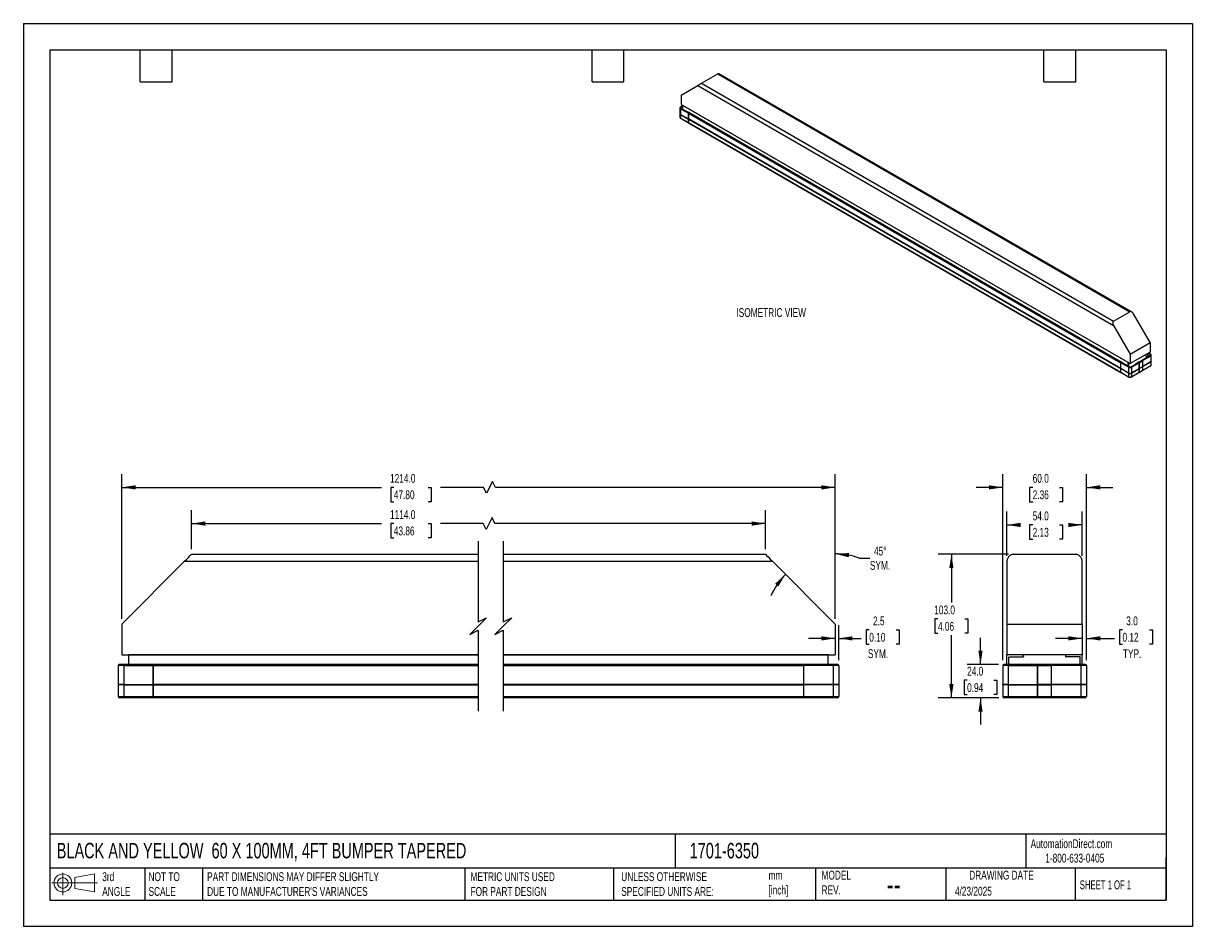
# Model space of a CAD drawing. Header units: millimetres. Extents: x 0 to 838, y 0 to 648.
import ezdxf

# ---------------------------------------------------------------- set-up
doc = ezdxf.new("R2010")
doc.units = ezdxf.units.MM
doc.header["$LTSCALE"] = 3
doc.layers.add('DIMENSIONS', color=140, linetype='Continuous', lineweight=25)
doc.layers.add('TEXT', color=140, linetype='Continuous', lineweight=25)
doc.styles.add('SLDTEXTSTYLE0', font='TXT', dxfattribs={"width": 0.7})
doc.styles.add('SLDTEXTSTYLE1', font='TXT', dxfattribs={"width": 0.65})
doc.dimstyles.new('SLDDIMSTYLE0', dxfattribs={"dimtxt": 6.474023, "dimasz": 9.906, "dimexe": 0, "dimexo": 0.0625, "dimgap": 1.618506, "dimtad": 0, "dimtih": 1, "dimtoh": 1, "dimdec": 4, "dimlfac": 3, "dimzin": 12, "dimdsep": 46, "dimtxsty": 'SLDTEXTSTYLE0', "dimsah": 1, "dimcen": 0.09, "dimadec": 0, "dimazin": 3, "dimtfac": 1, "dimtdec": 0, "dimtofl": 0, "dimtmove": 0, "dimatfit": 3, "dimfxl": 0, "dimfrac": 2, "dimtolj": 1, "dimtzin": 12, "dimarcsym": 0})
doc.dimstyles.new('SLDDIMSTYLE1', dxfattribs={"dimtxt": 6.474023, "dimasz": 9.906, "dimexe": 0, "dimexo": 0.0625, "dimgap": 1.618506, "dimtad": 0, "dimtih": 1, "dimtoh": 1, "dimdec": 1, "dimrnd": 1e-09, "dimzin": 4, "dimdsep": 46, "dimtxsty": 'SLDTEXTSTYLE0', "dimsah": 1, "dimcen": 0.09, "dimadec": 0, "dimazin": 1, "dimtfac": 1, "dimtdec": 1, "dimtofl": 0, "dimtmove": 0, "dimatfit": 3, "dimfxl": 0, "dimfrac": 2, "dimtolj": 1, "dimtzin": 12, "dimarcsym": 0})
doc.dimstyles.new('SLDDIMSTYLE2', dxfattribs={"dimtxt": 6.474023, "dimasz": 9.906, "dimexe": 0, "dimexo": 0.0625, "dimgap": 1.618506, "dimtad": 0, "dimtih": 1, "dimtoh": 1, "dimdec": 1, "dimrnd": 1e-09, "dimzin": 12, "dimdsep": 46, "dimtxsty": 'SLDTEXTSTYLE0', "dimsah": 1, "dimcen": 0.09, "dimadec": 0, "dimazin": 3, "dimtfac": 1, "dimtdec": 1, "dimtmove": 0, "dimatfit": 0, "dimfxl": 0, "dimfrac": 2, "dimtolj": 1, "dimtzin": 12, "dimarcsym": 0})
doc.dimstyles.new('SLDDIMSTYLE3', dxfattribs={"dimtxt": 6.474023, "dimasz": 9.906, "dimexe": 0, "dimexo": 0.0625, "dimgap": 1.618506, "dimtad": 0, "dimtih": 1, "dimtoh": 1, "dimdec": 1, "dimrnd": 1e-09, "dimzin": 4, "dimdsep": 46, "dimtxsty": 'SLDTEXTSTYLE0', "dimsah": 1, "dimcen": 0.09, "dimadec": 0, "dimazin": 1, "dimtfac": 1, "dimtdec": 1, "dimtmove": 0, "dimatfit": 0, "dimfxl": 0, "dimfrac": 2, "dimtolj": 1, "dimtzin": 12, "dimarcsym": 0})

# ---------------------------------------------------------------- blocks, each defined once
blk = doc.blocks.new('Block11')
at = {"color": 7, "linetype": 'Continuous', "lineweight": 18}
for p, q in [((0, 8.65), (32.62, 8.65)), ((7.77, 15.93), (7.77, 0)), ((16.44, 12.5), (30.53, 15.1)), ((16.44, 4.79), (16.44, 12.5)), ((30.53, 15.1), (30.53, 2.19)), ((16.44, 4.79), (30.53, 2.19))]:
    blk.add_line(p, q, dxfattribs=at)
for radius in [6.45, 3.86]:
    blk.add_circle((7.77, 8.65), radius, dxfattribs=at)
blk = doc.blocks.new('Block12')
at = {"color": 7, "linetype": 'Continuous'}
blk.add_blockref('Block11', (0, 0), dxfattribs=at)
blk = doc.blocks.new('_D')
at = {"layer": 'DIMENSIONS'}
for p, q in [((581.98, 220.79), (581.98, 276.87)), ((599.17, 264.31), (606.87, 264.31))]:
    blk.add_line(p, q, dxfattribs=at)
for start, end in [(70.0336, 90), (135, 156.34784)]:
    blk.add_arc((581.98, 216.98), 50.36, start, end, dxfattribs=at)
for points in [[(581.98, 267.34), (591.69, 264.86), (591.99, 267.9)], [(546.37, 252.59), (538.9, 245.91), (541.26, 243.97)]]:
    blk.add_solid(points, dxfattribs=at)
at = {"layer": 'DIMENSIONS', "char_height": 6.35, "attachment_point": 1, "style": 'SLDTEXTSTYLE0'}
for s, insert in [('45°', (609.8, 272.5)), ('SYM.', (606.87, 262.21))]:
    blk.add_mtext(s, dxfattribs=dict(at, insert=insert))
blk = doc.blocks.new('_D_1')
at = {"layer": 'DIMENSIONS'}
for p, q in [((120.54, 270.79), (120.54, 298.56)), ((531.98, 270.79), (531.98, 298.56)), ((120.54, 289.03), (256.79, 289.03)), ((265.57, 289.03), (263.39, 289.03)), ((263.39, 289.03), (263.39, 278.75)), ((290.19, 289.03), (292.36, 289.03)), ((292.36, 289.03), (292.36, 278.75)), ((329.62, 289.03), (298.96, 289.03)), ((331.73, 284.8), (329.62, 289.03)), ((335.97, 293.27), (331.73, 284.8)), ((338.08, 289.03), (335.97, 293.27)), ((531.98, 289.03), (338.08, 289.03)), ((263.39, 278.75), (265.57, 278.75)), ((292.36, 278.75), (290.19, 278.75))]:
    blk.add_line(p, q, dxfattribs=at)
for points in [[(120.54, 289.03), (130.45, 287.51), (130.45, 290.56)], [(531.98, 289.03), (522.07, 290.56), (522.07, 287.51)]]:
    blk.add_solid(points, dxfattribs=at)
at = {"layer": 'DIMENSIONS', "char_height": 6.35, "attachment_point": 1, "style": 'SLDTEXTSTYLE0'}
for s, insert in [('1114.0', (262.87, 298.67)), ('43.86', (265.57, 286.93))]:
    blk.add_mtext(s, dxfattribs=dict(at, insert=insert))
blk = doc.blocks.new('_D_2')
at = {"layer": 'DIMENSIONS'}
for p, q in [((70.54, 220.79), (70.54, 324.51)), ((336.22, 319.22), (331.99, 310.75)), ((338.34, 314.98), (336.22, 319.22)), ((581.98, 220.79), (581.98, 324.51)), ((70.54, 314.98), (256.79, 314.98)), ((265.57, 314.98), (263.39, 314.98)), ((263.39, 314.98), (263.39, 304.69)), ((290.19, 314.98), (292.36, 314.98)), ((292.36, 314.98), (292.36, 304.69)), ((329.87, 314.98), (298.96, 314.98)), ((331.99, 310.75), (329.87, 314.98)), ((581.98, 314.98), (338.34, 314.98)), ((263.39, 304.69), (265.57, 304.69)), ((292.36, 304.69), (290.19, 304.69))]:
    blk.add_line(p, q, dxfattribs=at)
for points in [[(70.54, 314.98), (80.45, 313.46), (80.45, 316.51)], [(581.98, 314.98), (572.07, 316.51), (572.07, 313.46)]]:
    blk.add_solid(points, dxfattribs=at)
at = {"layer": 'DIMENSIONS', "char_height": 6.35, "attachment_point": 1, "style": 'SLDTEXTSTYLE0'}
for s, insert in [('1214.0', (262.87, 324.62)), ('47.80', (265.57, 312.88))]:
    blk.add_mtext(s, dxfattribs=dict(at, insert=insert))
blk = doc.blocks.new('_D_3')
at = {"layer": 'DIMENSIONS'}
for p, q in [((584.48, 191.04), (584.48, 216.23)), ((606.41, 212.76), (604.23, 212.76)), ((604.23, 212.76), (604.23, 202.47)), ((625.64, 212.76), (627.82, 212.76)), ((627.82, 212.76), (627.82, 202.47)), ((581.98, 206.71), (562.93, 206.71)), ((584.48, 206.71), (600.61, 206.71)), ((604.23, 202.47), (606.41, 202.47)), ((627.82, 202.47), (625.64, 202.47))]:
    blk.add_line(p, q, dxfattribs=at)
for points in [[(581.98, 206.71), (572.07, 208.23), (572.07, 205.18)], [(584.48, 206.71), (594.38, 205.18), (594.38, 208.23)]]:
    blk.add_solid(points, dxfattribs=at)
at = {"layer": 'DIMENSIONS', "char_height": 6.35, "attachment_point": 1, "style": 'SLDTEXTSTYLE0'}
for s, insert in [('2.5', (609.1, 222.4)), ('0.10', (606.41, 210.66)), ('SYM.', (605.42, 198.92))]:
    blk.add_mtext(s, dxfattribs=dict(at, insert=insert))
blk = doc.blocks.new('_D_4')
at = {"layer": 'DIMENSIONS'}
for p, q in [((705.07, 265.79), (705.07, 297.58)), ((759.07, 265.79), (759.07, 297.58)), ((705.07, 288.06), (714.78, 288.06)), ((723.55, 288.06), (721.38, 288.06)), ((721.38, 288.06), (721.38, 277.77)), ((742.79, 288.06), (744.96, 288.06)), ((744.96, 288.06), (744.96, 277.77)), ((759.07, 288.06), (751.56, 288.06)), ((721.38, 277.77), (723.55, 277.77)), ((744.96, 277.77), (742.79, 277.77))]:
    blk.add_line(p, q, dxfattribs=at)
for points in [[(705.07, 288.06), (714.97, 286.53), (714.97, 289.58)], [(759.07, 288.06), (749.16, 289.58), (749.16, 286.53)]]:
    blk.add_solid(points, dxfattribs=at)
at = {"layer": 'DIMENSIONS', "char_height": 6.35, "attachment_point": 1, "style": 'SLDTEXTSTYLE0'}
for s, insert in [('54.0', (723.55, 297.69)), ('2.13', (723.55, 285.95))]:
    blk.add_mtext(s, dxfattribs=dict(at, insert=insert))
blk = doc.blocks.new('_D_5')
at = {"layer": 'DIMENSIONS'}
for p, q in [((702.07, 191.04), (702.07, 324.51)), ((762.07, 191.04), (762.07, 324.51)), ((702.07, 314.98), (683.02, 314.98)), ((723.55, 314.98), (721.38, 314.98)), ((721.38, 314.98), (721.38, 304.69)), ((742.79, 314.98), (744.96, 314.98)), ((744.96, 314.98), (744.96, 304.69)), ((762.07, 314.98), (781.12, 314.98)), ((721.38, 304.69), (723.55, 304.69)), ((744.96, 304.69), (742.79, 304.69))]:
    blk.add_line(p, q, dxfattribs=at)
for points in [[(702.07, 314.98), (692.16, 316.51), (692.16, 313.46)], [(762.07, 314.98), (771.97, 313.46), (771.97, 316.51)]]:
    blk.add_solid(points, dxfattribs=at)
at = {"layer": 'DIMENSIONS', "char_height": 6.35, "attachment_point": 1, "style": 'SLDTEXTSTYLE0'}
for s, insert in [('60.0', (723.55, 324.62)), ('2.36', (723.55, 312.88))]:
    blk.add_mtext(s, dxfattribs=dict(at, insert=insert))
blk = doc.blocks.new('_D_6')
at = {"layer": 'DIMENSIONS'}
for p, q in [((762.07, 191.04), (762.07, 216.24)), ((787.94, 212.77), (785.77, 212.77)), ((785.77, 212.77), (785.77, 202.48)), ((807.18, 212.77), (809.35, 212.77)), ((809.35, 212.77), (809.35, 202.48)), ((759.07, 206.71), (740.02, 206.71)), ((762.07, 206.71), (782.14, 206.71)), ((785.77, 202.48), (787.94, 202.48)), ((809.35, 202.48), (807.18, 202.48))]:
    blk.add_line(p, q, dxfattribs=at)
for points in [[(759.07, 206.71), (749.16, 208.24), (749.16, 205.19)], [(762.07, 206.71), (771.97, 205.19), (771.97, 208.24)]]:
    blk.add_solid(points, dxfattribs=at)
at = {"layer": 'DIMENSIONS', "char_height": 6.35, "attachment_point": 1, "style": 'SLDTEXTSTYLE0'}
for s, insert in [('3.0', (790.63, 222.41)), ('0.12', (787.94, 210.67)), ('TYP.', (788.25, 198.93))]:
    blk.add_mtext(s, dxfattribs=dict(at, insert=insert))
blk = doc.blocks.new('_D_7')
at = {"layer": 'DIMENSIONS'}
for p, q in [((686.15, 187.98), (686.15, 207.03)), ((699.01, 187.98), (676.62, 187.98)), ((676.53, 176.68), (674.36, 176.68)), ((674.36, 176.68), (674.36, 166.39)), ((695.77, 176.68), (697.94, 176.68)), ((697.94, 176.68), (697.94, 166.39)), ((674.36, 166.39), (676.53, 166.39)), ((699.26, 163.98), (676.62, 163.98)), ((686.15, 163.98), (686.15, 144.93)), ((697.94, 166.39), (695.77, 166.39))]:
    blk.add_line(p, q, dxfattribs=at)
for points in [[(686.15, 187.98), (687.67, 197.89), (684.63, 197.89)], [(686.15, 163.98), (684.63, 154.08), (687.67, 154.08)]]:
    blk.add_solid(points, dxfattribs=at)
at = {"layer": 'DIMENSIONS', "char_height": 6.35, "attachment_point": 1, "style": 'SLDTEXTSTYLE0'}
for s, insert in [('24.0', (676.53, 186.32)), ('0.94', (676.53, 174.58))]:
    blk.add_mtext(s, dxfattribs=dict(at, insert=insert))
blk = doc.blocks.new('_D_8')
at = {"layer": 'DIMENSIONS'}
for p, q in [((706.26, 266.98), (655.76, 266.98)), ((665.28, 266.98), (665.28, 232.37)), ((655.66, 220.63), (653.49, 220.63)), ((653.49, 220.63), (653.49, 210.34)), ((674.9, 220.63), (677.08, 220.63)), ((677.08, 220.63), (677.08, 210.34)), ((653.49, 210.34), (655.66, 210.34)), ((677.08, 210.34), (674.9, 210.34)), ((665.28, 163.98), (665.28, 208.89)), ((699.26, 163.98), (655.76, 163.98))]:
    blk.add_line(p, q, dxfattribs=at)
for points in [[(665.28, 266.98), (663.76, 257.08), (666.81, 257.08)], [(665.28, 163.98), (666.81, 173.89), (663.76, 173.89)]]:
    blk.add_solid(points, dxfattribs=at)
at = {"layer": 'DIMENSIONS', "char_height": 6.35, "attachment_point": 1, "style": 'SLDTEXTSTYLE0'}
for s, insert in [('103.0', (652.97, 230.26)), ('4.06', (655.66, 218.52))]:
    blk.add_mtext(s, dxfattribs=dict(at, insert=insert))

msp = doc.modelspace()

# ---------------------------------------------------------------- linework, layer by layer
at = {"color": 7, "linetype": 'Continuous'}
for p, q in [((0.007411, 647.708022), (0.007411, 0.008022)), ((0.007411, 647.708022), (838.207411, 647.708022)), ((838.207411, 647.708022), (838.207411, 0.008022)), ((838.207411, 0.008022), (0.007411, 0.008022))]:
    msp.add_line(p, q, dxfattribs=at)
for p, q in [((486.111803, 604.761062), (497.779065, 611.496429)), ((486.111803, 604.761062), (781.505661, 434.233818)), ((497.779065, 611.496429), (793.172923, 440.969185)), ((794.507759, 440.832592), (498.318003, 611.819298)), ((471.527726, 596.339366), (483.460153, 603.230048)), ((471.527726, 596.339366), (471.527726, 589.602904)), ((483.460153, 603.230048), (781.505661, 431.172039)), ((470.690638, 587.153294), (470.690638, 583.004246)), ((472.837777, 588.846627), (471.188238, 587.894369)), ((471.448176, 587.76563), (472.853551, 588.576935)), ((471.448176, 586.908401), (471.448176, 587.76563)), ((471.448176, 586.908401), (474.630157, 585.071483)), ((471.527726, 589.602904), (793.438088, 403.768008)), ((792.112263, 404.47215), (472.853551, 588.776281)), ((472.853551, 586.097096), (472.853551, 588.776281)), ((470.690638, 582.881765), (470.690638, 580.340282)), ((471.129978, 586.540988), (476.698444, 583.326381)), ((471.129978, 586.540988), (471.129978, 582.39194)), ((471.129978, 582.39194), (476.698444, 579.177333)), ((471.183011, 582.361315), (471.129978, 582.39194)), ((471.129978, 582.269459), (471.183011, 582.361315)), ((471.129978, 582.269459), (476.698444, 579.054852)), ((471.129978, 582.269459), (471.129978, 579.727976)), ((471.129978, 579.727976), (476.698444, 576.513369)), ((471.183011, 582.361315), (476.751477, 579.146708)), ((471.207659, 579.556284), (476.776124, 576.341677)), ((477.037932, 583.684765), (474.651446, 585.062453)), ((476.698444, 583.326381), (476.698444, 579.177333)), ((476.698444, 583.326381), (786.676379, 404.379928)), ((476.698444, 579.177333), (476.698444, 583.326381)), ((476.751477, 579.146708), (476.698444, 579.177333)), ((786.676379, 400.23088), (476.698444, 579.177333)), ((476.698444, 579.177333), (476.751477, 579.146708)), ((476.698444, 579.054852), (476.751477, 579.146708)), ((476.751477, 579.146708), (476.698444, 579.054852)), ((476.698444, 579.054852), (476.698444, 576.513369)), ((476.698444, 579.054852), (786.676379, 400.108399)), ((476.698444, 576.513369), (476.698444, 579.054852)), ((476.751477, 579.146708), (786.729412, 400.200255)), ((787.015867, 404.738312), (477.037932, 583.684765)), ((476.698444, 576.513369), (786.676379, 397.566916)), ((476.776124, 576.341677), (786.75406, 397.395224)), ((781.505661, 434.233818), (793.172923, 440.969185)), ((807.757, 418.770601), (795.824573, 439.438171)), ((781.505661, 431.172039), (793.438088, 410.504469)), ((793.438088, 410.504469), (807.757, 418.770601)), ((807.757, 412.03414), (793.438088, 403.768008)), ((806.033428, 408.49741), (806.033428, 411.039142)), ((806.431175, 408.681408), (806.431175, 411.268757)), ((807.83655, 410.349942), (806.431175, 411.161248)), ((808.096488, 410.478681), (806.579531, 411.354401)), ((807.757, 418.770601), (807.757, 412.03414)), ((792.244845, 401.165321), (786.676379, 404.379928)), ((786.676379, 400.23088), (786.676379, 404.379928)), ((786.676379, 400.23088), (786.676379, 404.379928)), ((789.402352, 403.360623), (787.015867, 404.738312)), ((792.563043, 401.532735), (789.381063, 403.369653)), ((792.112263, 401.792965), (792.112263, 404.47215)), ((792.51001, 401.56335), (792.51001, 404.24246)), ((793.438088, 410.504469), (793.438088, 403.768008)), ((794.047968, 401.532735), (797.229948, 403.369653)), ((794.366166, 401.165321), (799.934632, 404.379928)), ((799.595144, 404.738312), (797.208659, 403.360623)), ((802.246795, 406.269077), (799.595144, 404.738312)), ((799.934632, 404.379928), (802.586282, 405.910693)), ((799.934632, 404.379928), (799.934632, 400.23088)), ((799.934632, 400.23088), (799.934632, 404.379928)), ((804.63328, 407.646765), (802.246795, 406.269077)), ((808.101715, 404.945627), (802.533249, 401.73102)), ((808.154748, 409.1253), (802.586282, 405.910693)), ((802.586282, 401.761645), (802.586282, 405.910693)), ((802.586282, 401.761645), (802.586282, 405.910693)), ((808.154748, 404.976252), (802.586282, 401.761645)), ((808.154748, 404.853771), (802.586282, 401.639164)), ((805.966863, 408.413366), (803.72591, 409.707041)), ((803.831984, 409.768276), (806.033428, 408.49741)), ((807.83655, 409.492714), (804.654569, 407.655795)), ((807.83655, 409.492714), (807.83655, 410.349942)), ((808.101715, 404.945627), (808.154748, 404.976252)), ((808.154748, 404.853771), (808.101715, 404.945627)), ((808.154748, 409.1253), (808.154748, 404.976252)), ((808.154748, 404.853771), (808.154748, 402.312288)), ((808.594088, 405.588558), (808.594088, 409.737606)), ((808.594088, 402.924594), (808.594088, 405.466077)), ((792.244845, 397.016273), (786.676379, 400.23088)), ((786.729412, 400.200255), (786.676379, 400.23088)), ((786.729412, 400.200255), (786.676379, 400.23088)), ((786.676379, 400.108399), (786.729412, 400.200255)), ((786.676379, 400.108399), (786.729412, 400.200255)), ((792.244845, 396.893792), (786.676379, 400.108399)), ((786.676379, 397.566916), (786.676379, 400.108399)), ((786.676379, 397.566916), (786.676379, 400.108399)), ((786.676379, 397.566916), (792.244845, 394.352309)), ((792.297878, 396.985648), (786.729412, 400.200255)), ((786.75406, 397.395224), (792.322526, 394.180617)), ((792.244845, 401.165321), (792.244845, 397.016273)), ((792.297878, 396.985648), (792.244845, 397.016273)), ((792.244845, 396.893792), (792.297878, 396.985648)), ((792.244845, 396.893792), (792.244845, 394.352309)), ((794.288485, 394.180617), (799.856951, 397.395224)), ((794.313133, 396.985648), (799.881599, 400.200255)), ((794.313133, 396.985648), (794.366166, 397.016273)), ((794.366166, 396.893792), (794.313133, 396.985648)), ((794.366166, 401.165321), (794.366166, 397.016273)), ((794.366166, 397.016273), (799.934632, 400.23088)), ((794.366166, 396.893792), (799.934632, 400.108399)), ((794.366166, 394.352309), (799.934632, 397.566916)), ((794.366166, 396.893792), (794.366166, 394.352309)), ((799.856951, 397.395224), (802.508602, 398.925989)), ((799.881599, 400.200255), (802.533249, 401.73102)), ((799.881599, 400.200255), (799.934632, 400.23088)), ((799.934632, 400.23088), (799.881599, 400.200255)), ((799.934632, 400.108399), (799.881599, 400.200255)), ((799.881599, 400.200255), (799.934632, 400.108399)), ((802.586282, 401.761645), (799.934632, 400.23088)), ((799.934632, 400.108399), (802.586282, 401.639164)), ((799.934632, 400.108399), (799.934632, 397.566916)), ((799.934632, 397.566916), (799.934632, 400.108399)), ((799.934632, 397.566916), (802.586282, 399.097681)), ((802.508602, 398.925989), (808.077068, 402.140596)), ((802.533249, 401.73102), (802.586282, 401.761645)), ((802.533249, 401.73102), (802.586282, 401.761645)), ((802.586282, 401.639164), (802.533249, 401.73102)), ((802.586282, 401.639164), (802.533249, 401.73102)), ((802.586282, 399.097681), (808.154748, 402.312288)), ((802.586282, 399.097681), (802.586282, 401.639164)), ((802.586282, 399.097681), (802.586282, 401.639164)), ((70.542568, 216.983807), (115.542584, 261.983808)), ((115.542584, 261.983808), (326.06166, 261.983808)), ((120.54258, 266.983807), (326.06166, 266.983807)), ((344.061655, 266.983807), (531.978768, 266.983807)), ((344.061655, 261.983808), (536.978763, 261.983808)), ((536.978763, 261.983808), (581.97878, 216.983807)), ((705.068087, 261.983807), (705.068087, 216.983807)), ((710.068087, 266.983807), (754.068087, 266.983807)), ((759.068087, 216.983807), (759.068087, 261.983807)), ((70.542568, 216.983807), (70.542568, 194.983806)), ((581.97878, 216.983807), (581.97878, 194.983806)), ((705.068087, 216.983807), (759.068087, 216.983807)), ((705.068087, 216.983807), (705.068087, 194.983807)), ((759.068087, 216.983807), (759.068087, 194.983807)), ((70.542568, 194.983806), (326.06166, 194.983806)), ((75.542563, 194.783807), (75.542563, 194.983806)), ((75.542563, 187.983807), (75.542563, 194.783807)), ((326.06166, 194.783807), (75.542563, 194.783807)), ((344.061655, 194.983806), (581.97878, 194.983806)), ((576.978785, 194.783807), (344.061655, 194.783807)), ((576.978785, 194.983806), (576.978785, 194.783807)), ((576.978785, 187.983807), (576.978785, 194.783807)), ((759.068087, 194.983807), (705.068087, 194.983807)), ((705.068087, 187.983807), (705.068087, 194.783807)), ((706.568087, 187.983807), (706.568087, 193.283807)), ((706.768087, 193.483807), (716.868087, 193.483807)), ((717.068087, 193.983807), (717.068087, 193.683807)), ((747.068087, 193.983807), (747.068087, 193.683807)), ((757.368087, 193.483807), (747.268087, 193.483807)), ((757.568087, 187.983807), (757.568087, 193.283807)), ((759.068087, 187.983807), (759.068087, 194.783807)), ((72.042578, 187.233807), (68.04257, 187.233807)), ((68.04257, 187.233807), (68.04257, 173.683807)), ((72.042578, 187.983807), (68.792575, 187.983807)), ((93.042546, 187.983807), (72.042578, 187.983807)), ((72.042578, 187.233807), (72.042578, 187.983807)), ((72.042578, 187.233807), (72.042578, 173.683807)), ((72.042578, 187.233807), (93.042546, 187.233807)), ((326.06166, 187.983807), (93.042546, 187.983807)), ((93.042546, 187.983807), (93.042546, 187.233807)), ((93.042546, 187.233807), (93.042546, 187.983807)), ((93.042546, 187.233807), (93.042546, 173.683807)), ((93.042546, 187.233807), (326.06166, 187.233807)), ((93.042546, 173.683807), (93.042546, 187.233807)), ((559.478801, 187.983807), (344.061655, 187.983807)), ((344.061655, 187.233807), (559.478801, 187.233807)), ((580.47877, 187.983807), (559.478801, 187.983807)), ((559.478801, 187.233807), (559.478801, 187.983807)), ((559.478801, 187.983807), (559.478801, 187.233807)), ((559.478801, 173.683807), (559.478801, 187.233807)), ((580.47877, 187.233807), (559.478801, 187.233807)), ((559.478801, 173.683807), (559.478801, 187.233807)), ((583.728772, 187.983807), (580.47877, 187.983807)), ((580.47877, 187.233807), (580.47877, 187.983807)), ((580.47877, 187.233807), (580.47877, 173.683807)), ((584.478778, 187.233807), (580.47877, 187.233807)), ((584.478778, 187.233807), (584.478778, 173.683807)), ((706.068087, 187.233807), (702.068087, 187.233807)), ((702.068087, 187.233807), (702.068087, 173.683807)), ((706.068087, 187.983807), (702.818087, 187.983807)), ((727.068087, 187.983807), (706.068087, 187.983807)), ((706.068087, 187.233807), (706.068087, 187.983807)), ((706.068087, 187.233807), (727.068087, 187.233807)), ((706.068087, 187.233807), (706.068087, 173.683807)), ((737.068087, 187.983807), (727.068087, 187.983807)), ((727.068087, 187.983807), (727.068087, 187.233807)), ((727.068087, 187.233807), (727.068087, 187.983807)), ((727.068087, 187.233807), (727.068087, 173.683807)), ((727.068087, 187.233807), (737.068087, 187.233807)), ((727.068087, 173.683807), (727.068087, 187.233807)), ((758.068087, 187.983807), (737.068087, 187.983807)), ((737.068087, 187.233807), (737.068087, 187.983807)), ((737.068087, 187.983807), (737.068087, 187.233807)), ((758.068087, 187.233807), (737.068087, 187.233807)), ((737.068087, 173.683807), (737.068087, 187.233807)), ((737.068087, 173.683807), (737.068087, 187.233807)), ((761.318087, 187.983807), (758.068087, 187.983807)), ((758.068087, 187.233807), (758.068087, 187.983807)), ((758.068087, 187.233807), (758.068087, 173.683807)), ((762.068087, 187.233807), (758.068087, 187.233807)), ((762.068087, 187.233807), (762.068087, 173.683807)), ((68.242544, 173.483807), (68.04257, 173.683807)), ((72.042578, 173.683807), (68.04257, 173.683807)), ((68.04257, 173.283808), (68.242544, 173.483807)), ((72.042578, 173.283808), (68.04257, 173.283808)), ((68.04257, 173.283808), (68.04257, 164.983805)), ((72.042578, 173.483807), (68.242544, 173.483807)), ((72.042578, 173.483807), (72.042578, 173.683807)), ((72.042578, 173.683807), (93.042546, 173.683807)), ((72.042578, 173.283808), (72.042578, 173.483807)), ((72.042578, 173.483807), (93.042546, 173.483807)), ((72.042578, 173.283808), (72.042578, 164.983805)), ((72.042578, 173.283808), (93.042546, 173.283808)), ((93.042546, 173.483807), (93.042546, 173.683807)), ((326.06166, 173.683807), (93.042546, 173.683807)), ((93.042546, 173.683807), (93.042546, 173.483807)), ((93.042546, 173.283808), (93.042546, 173.483807)), ((93.042546, 173.483807), (326.06166, 173.483807)), ((93.042546, 173.483807), (93.042546, 173.283808)), ((93.042546, 173.283808), (93.042546, 164.983805)), ((93.042546, 173.283808), (326.06166, 173.283808)), ((93.042546, 164.983805), (93.042546, 173.283808)), ((559.478801, 173.683807), (344.061655, 173.683807)), ((344.061655, 173.483807), (559.478801, 173.483807)), ((344.061655, 173.283808), (559.478801, 173.283808)), ((580.47877, 173.683807), (559.478801, 173.683807)), ((559.478801, 173.483807), (559.478801, 173.683807)), ((559.478801, 173.483807), (559.478801, 173.683807)), ((559.478801, 173.283808), (559.478801, 173.483807)), ((580.47877, 173.483807), (559.478801, 173.483807)), ((559.478801, 173.283808), (559.478801, 173.483807)), ((580.47877, 173.283808), (559.478801, 173.283808)), ((559.478801, 164.983805), (559.478801, 173.283808)), ((559.478801, 164.983805), (559.478801, 173.283808)), ((580.47877, 173.483807), (580.47877, 173.683807)), ((584.478778, 173.683807), (580.47877, 173.683807)), ((580.47877, 173.283808), (580.47877, 173.483807)), ((584.278804, 173.483807), (580.47877, 173.483807)), ((580.47877, 173.283808), (580.47877, 164.983805)), ((584.478778, 173.283808), (580.47877, 173.283808)), ((584.278804, 173.483807), (584.478778, 173.683807)), ((584.478778, 173.283808), (584.278804, 173.483807)), ((584.478778, 173.283808), (584.478778, 164.983805)), ((702.268087, 173.483807), (702.068087, 173.683807)), ((706.068087, 173.683807), (702.068087, 173.683807)), ((702.068087, 173.283807), (702.268087, 173.483807)), ((702.068087, 173.283807), (702.068087, 164.983807)), ((706.068087, 173.283807), (702.068087, 173.283807)), ((706.068087, 173.483807), (702.268087, 173.483807)), ((706.068087, 173.683807), (727.068087, 173.683807)), ((706.068087, 173.483807), (706.068087, 173.683807)), ((706.068087, 173.283807), (706.068087, 173.483807)), ((706.068087, 173.483807), (727.068087, 173.483807)), ((706.068087, 173.283807), (706.068087, 164.983807)), ((706.068087, 173.283807), (727.068087, 173.283807)), ((727.068087, 173.483807), (727.068087, 173.683807)), ((727.068087, 173.683807), (727.068087, 173.483807)), ((737.068087, 173.683807), (727.068087, 173.683807)), ((727.068087, 173.283807), (727.068087, 173.483807)), ((727.068087, 173.483807), (727.068087, 173.283807)), ((727.068087, 173.483807), (737.068087, 173.483807)), ((727.068087, 173.283807), (727.068087, 164.983807)), ((727.068087, 173.283807), (737.068087, 173.283807)), ((727.068087, 164.983807), (727.068087, 173.283807)), ((737.068087, 173.483807), (737.068087, 173.683807)), ((758.068087, 173.683807), (737.068087, 173.683807)), ((737.068087, 173.483807), (737.068087, 173.683807)), ((737.068087, 173.283807), (737.068087, 173.483807)), ((758.068087, 173.483807), (737.068087, 173.483807)), ((737.068087, 173.283807), (737.068087, 173.483807)), ((758.068087, 173.283807), (737.068087, 173.283807)), ((737.068087, 164.983807), (737.068087, 173.283807)), ((737.068087, 164.983807), (737.068087, 173.283807)), ((758.068087, 173.483807), (758.068087, 173.683807)), ((762.068087, 173.683807), (758.068087, 173.683807)), ((758.068087, 173.283807), (758.068087, 173.483807)), ((761.868087, 173.483807), (758.068087, 173.483807)), ((762.068087, 173.283807), (758.068087, 173.283807)), ((758.068087, 173.283807), (758.068087, 164.983807)), ((761.868087, 173.483807), (762.068087, 173.683807)), ((762.068087, 173.283807), (761.868087, 173.483807)), ((762.068087, 173.283807), (762.068087, 164.983807)), ((68.04257, 164.983805), (72.042578, 164.983805)), ((72.042578, 163.983807), (69.042557, 163.983807)), ((72.042578, 163.983807), (72.042578, 164.983805)), ((72.042578, 164.983805), (93.042546, 164.983805)), ((93.042546, 163.983807), (72.042578, 163.983807)), ((93.042546, 164.983805), (93.042546, 163.983807)), ((93.042546, 164.983805), (326.06166, 164.983805)), ((93.042546, 163.983807), (93.042546, 164.983805)), ((326.06166, 163.983807), (93.042546, 163.983807)), ((344.061655, 164.983805), (559.478801, 164.983805)), ((559.478801, 163.983807), (344.061655, 163.983807)), ((559.478801, 163.983807), (559.478801, 164.983805)), ((559.478801, 164.983805), (580.47877, 164.983805)), ((559.478801, 164.983805), (559.478801, 163.983807)), ((580.47877, 163.983807), (559.478801, 163.983807)), ((580.47877, 163.983807), (580.47877, 164.983805)), ((580.47877, 164.983805), (584.478778, 164.983805)), ((583.478791, 163.983807), (580.47877, 163.983807)), ((702.068087, 164.983807), (706.068087, 164.983807)), ((706.068087, 163.983807), (703.068087, 163.983807)), ((706.068087, 164.983807), (727.068087, 164.983807)), ((706.068087, 163.983807), (706.068087, 164.983807)), ((727.068087, 163.983807), (706.068087, 163.983807)), ((727.068087, 164.983807), (727.068087, 163.983807)), ((727.068087, 164.983807), (737.068087, 164.983807)), ((727.068087, 163.983807), (727.068087, 164.983807)), ((737.068087, 163.983807), (727.068087, 163.983807)), ((737.068087, 163.983807), (737.068087, 164.983807)), ((737.068087, 164.983807), (758.068087, 164.983807)), ((737.068087, 164.983807), (737.068087, 163.983807)), ((758.068087, 163.983807), (737.068087, 163.983807)), ((758.068087, 163.983807), (758.068087, 164.983807)), ((758.068087, 164.983807), (762.068087, 164.983807)), ((761.068087, 163.983807), (758.068087, 163.983807))]:
    msp.add_line(p, q)
at = {"flags": 128}
for points in [[(471.129978, 586.540988), (471.137548, 586.608114), (471.15968, 586.67887), (471.19469, 586.747869), (471.239913, 586.809859), (471.291906, 586.860121), (471.346712, 586.89483), (471.400158, 586.911342), (471.448176, 586.908401)], [(471.188263, 587.894383), (471.19469, 587.897766), (471.239913, 587.907543), (471.291906, 587.897775), (471.346712, 587.869206), (471.400158, 587.824011), (471.448176, 587.76563)], [(474.651446, 585.062453), (474.647756, 585.064474), (474.630157, 585.071483)], [(477.037932, 583.684765), (476.973424, 583.697294), (476.897318, 583.67084), (476.821212, 583.609424), (476.756693, 583.522396), (476.713583, 583.423004), (476.698444, 583.326381)], [(476.698444, 583.326381), (476.713583, 583.423004), (476.756693, 583.522396), (476.821212, 583.609424), (476.897318, 583.67084), (476.973424, 583.697294), (477.037932, 583.684765)], [(786.676379, 404.379928), (786.691518, 404.476551), (786.734628, 404.575943), (786.799147, 404.662971), (786.875253, 404.724387), (786.951359, 404.750841), (787.015867, 404.738312)], [(787.015867, 404.738312), (786.951359, 404.750841), (786.875253, 404.724387), (786.799147, 404.662971), (786.734628, 404.575943), (786.691518, 404.476551), (786.676379, 404.379928)], [(799.595144, 404.738312), (799.659652, 404.750841), (799.735758, 404.724387), (799.811863, 404.662971), (799.876383, 404.575943), (799.919493, 404.476551), (799.934632, 404.379928)], [(799.934632, 404.379928), (799.919493, 404.476551), (799.876383, 404.575943), (799.811863, 404.662971), (799.735758, 404.724387), (799.659652, 404.750841), (799.595144, 404.738312)], [(802.586282, 405.910693), (802.571144, 406.007316), (802.528033, 406.106708), (802.463514, 406.193737), (802.387408, 406.255153), (802.311302, 406.281606), (802.246795, 406.269077)], [(802.246795, 406.269077), (802.311302, 406.281606), (802.387408, 406.255153), (802.463514, 406.193737), (802.528033, 406.106708), (802.571144, 406.007316), (802.586282, 405.910693)], [(804.654569, 407.655795), (804.63697, 407.648787), (804.63328, 407.646765)], [(808.096463, 410.478696), (808.090036, 410.482078), (808.044813, 410.491855), (807.99282, 410.482088), (807.938014, 410.453519), (807.884568, 410.408323), (807.83655, 410.349942)], [(808.154748, 409.1253), (808.147178, 409.192426), (808.125046, 409.263182), (808.090036, 409.332181), (808.044813, 409.394171), (807.99282, 409.444434), (807.938014, 409.479142), (807.884568, 409.495654), (807.83655, 409.492714)], [(792.244845, 401.165321), (792.252415, 401.232447), (792.274547, 401.303203), (792.309557, 401.372202), (792.35478, 401.434192), (792.406773, 401.484454), (792.461579, 401.519163), (792.515025, 401.535675), (792.563043, 401.532735)], [(794.366166, 401.165321), (794.358596, 401.232447), (794.336464, 401.303203), (794.301454, 401.372202), (794.256231, 401.434192), (794.204238, 401.484454), (794.149432, 401.519163), (794.095986, 401.535675), (794.047968, 401.532735)], [(115.542584, 261.983808), (116.91212, 263.353377), (118.267172, 264.708415), (119.411283, 265.852518), (120.052868, 266.494125), (120.42647, 266.867742), (120.54258, 266.983807)], [(531.978768, 266.983807), (532.170039, 266.792577), (532.786351, 266.176242), (533.811313, 265.151307), (535.360736, 263.601851), (536.978763, 261.983808)]]:
    msp.add_lwpolyline(points, dxfattribs=at)
for centre, radius, start, end in [((471.444838, 587.232305), 0.759642, 186.971519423, 245.513151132), ((471.61085, 587.337016), 0.458446, 110.783420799, 249.216579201), ((472.961698, 588.772586), 0.10821, 148.856272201, 178.043501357), ((471.441324, 583.079106), 0.754409, 185.694799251, 245.625341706), ((471.441324, 580.415141), 0.754409, 185.694799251, 245.625341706), ((471.394023, 582.917837), 0.700081, 177.939689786, 247.841963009), ((471.313729, 579.707693), 0.184867, 173.701152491, 234.986667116), ((476.876826, 576.490657), 0.179822, 172.744170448, 235.943649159), ((476.882195, 576.493086), 0.184867, 173.70114832, 234.986671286), ((789.354903, 403.278429), 0.094901, 46.006664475, 73.998712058), ((792.22041, 404.468455), 0.10821, 148.8562722, 178.043501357), ((792.61939, 404.238402), 0.109455, 148.991689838, 177.875255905), ((797.256108, 403.278429), 0.094901, 106.001287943, 133.993335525), ((805.923022, 408.501634), 0.110486, 327.089984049, 357.809143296), ((807.673876, 409.921328), 0.458446, 290.7834208, 69.2165792), ((807.860907, 409.798527), 0.734558, 293.579628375, 356.274505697), ((807.843402, 405.663418), 0.754409, 294.374658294, 354.305200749), ((807.872133, 405.514158), 0.718319, 293.168661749, 1.049685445), ((807.843402, 402.999453), 0.754409, 294.374658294, 354.305200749), ((786.854761, 397.544204), 0.179822, 172.744170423, 235.943649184), ((786.86013, 397.546633), 0.184867, 173.701152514, 234.986667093), ((792.432601, 394.333834), 0.188662, 174.380289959, 234.294284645), ((793.305505, 403.212388), 2.305533, 242.609672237, 297.390327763), ((793.305505, 399.06334), 2.305533, 242.609672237, 297.390327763), ((793.305505, 398.940859), 2.305533, 242.609672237, 297.390327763), ((793.305505, 396.399375), 2.305533, 242.609672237, 297.390327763), ((793.305505, 398.930361), 2.190256, 242.609672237, 297.390327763), ((793.305505, 402.965681), 1.613873, 242.609672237, 297.390327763), ((794.17841, 394.333834), 0.188662, 305.706062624, 5.61967978), ((799.756249, 397.544204), 0.179822, 304.056350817, 7.255829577), ((799.750881, 397.546633), 0.184867, 305.013329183, 6.298851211), ((802.402531, 399.077398), 0.184867, 305.013332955, 6.298847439), ((802.4079, 399.074969), 0.179822, 304.056350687, 7.255829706), ((807.970997, 402.292005), 0.184867, 305.01333286, 6.298847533), ((705.268087, 194.783807), 0.2, 90, 180), ((706.768087, 193.283807), 0.2, 90, 180), ((716.068087, 193.983807), 1, 0, 90), ((716.868087, 193.683807), 0.2, 270, 0), ((748.068087, 193.983807), 1, 90, 180), ((747.268087, 193.683807), 0.2, 180, 270), ((757.368087, 193.283807), 0.2, 0, 90), ((758.868087, 194.783807), 0.2, 0, 90), ((68.792536, 187.233841), 0.749966, 89.996982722, 180.002590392), ((583.728812, 187.233841), 0.749966, 359.997409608, 90.003017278), ((702.818087, 187.233807), 0.75, 90, 180), ((761.318087, 187.233807), 0.75, 0, 90), ((69.042577, 164.983814), 1.000007, 180.000516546, 269.99884312), ((583.47877, 164.983814), 1.000007, 270.00115688, 359.999483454), ((703.068087, 164.983807), 1, 180, 270), ((761.068087, 164.983807), 1, 270, 0)]:
    msp.add_arc(centre, radius, start, end)
for points, knots in [([(483.460153, 603.230048), (483.538278, 603.275164), (483.62627, 603.325975), (483.820807, 603.43831), (483.927362, 603.499839), (484.155179, 603.631385), (484.276422, 603.701392), (484.527124, 603.846148), (484.656536, 603.92087), (484.91542, 604.070344), (485.044832, 604.145063), (485.295534, 604.289809), (485.416777, 604.359809), (485.644594, 604.491337), (485.751149, 604.552854), (485.945686, 604.665164), (486.033678, 604.715962), (486.111803, 604.761062)], [0, 0, 0, 0, 0.125, 0.125, 0.25, 0.25, 0.375, 0.375, 0.5, 0.5, 0.625, 0.625, 0.75, 0.75, 0.875, 0.875, 1, 1, 1, 1]), ([(497.779065, 611.496429), (497.891728, 611.561466), (498.134416, 611.701563), (498.310364, 611.803107), (498.309299, 611.802464), (498.308832, 611.802183)], [0, 0, 0, 0, 0.3277225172, 0.7059527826, 1, 1, 1, 1]), ([(471.188238, 587.894369), (471.132038, 587.858732), (470.98236, 587.763822), (470.8078, 587.568637), (470.692601, 587.338551), (470.703074, 587.191528), (470.706942, 587.137229)], [0, 0, 0, 0, 0.1951137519, 0.5196460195, 0.8225935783, 1, 1, 1, 1]), ([(470.70727, 580.35175), (470.703285, 580.298484), (470.691957, 580.147051), (470.804452, 579.913365), (470.982259, 579.701822), (471.138995, 579.600619), (471.207659, 579.556284)], [0, 0, 0, 0, 0.1635010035, 0.4648318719, 0.7655501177, 1, 1, 1, 1]), ([(795.824573, 439.438171), (795.746448, 439.573487), (795.658457, 439.709855), (795.463919, 439.97665), (795.357364, 440.107034), (795.129547, 440.352414), (795.008304, 440.467344), (794.757602, 440.672697), (794.62819, 440.763056), (794.369306, 440.912531), (794.239894, 440.971613), (793.989192, 441.055761), (793.867949, 441.080837), (793.640132, 441.098531), (793.533577, 441.091194), (793.33904, 441.049044), (793.251048, 441.014286), (793.172923, 440.969185)], [0, 0, 0, 0, 0.125, 0.125, 0.25, 0.25, 0.375, 0.375, 0.5, 0.5, 0.625, 0.625, 0.75, 0.75, 0.875, 0.875, 1, 1, 1, 1]), ([(781.505661, 434.233818), (781.427536, 434.188717), (781.353435, 434.129901), (781.219653, 433.982518), (781.160017, 433.893914), (781.061423, 433.687788), (781.022514, 433.570257), (780.97003, 433.311083), (780.956486, 433.169474), (780.956486, 432.870549), (780.97003, 432.713301), (781.022514, 432.39352), (781.061423, 432.231059), (781.160017, 431.91108), (781.219653, 431.75361), (781.353435, 431.451742), (781.427536, 431.307355), (781.505661, 431.172039)], [0, 0, 0, 0, 0.125, 0.125, 0.25, 0.25, 0.375, 0.375, 0.5, 0.5, 0.625, 0.625, 0.75, 0.75, 0.875, 0.875, 1, 1, 1, 1]), ([(808.077068, 402.140596), (808.136057, 402.178115), (808.28889, 402.275321), (808.467917, 402.477898), (808.586983, 402.711856), (808.579928, 402.860913), (808.577456, 402.913126)], [0, 0, 0, 0, 0.2052958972, 0.5318909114, 0.8360282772, 1, 1, 1, 1]), ([(808.577784, 409.753671), (808.580272, 409.799408), (808.587901, 409.939641), (808.472126, 410.158447), (808.298408, 410.350789), (808.152456, 410.443232), (808.096488, 410.478681)], [0, 0, 0, 0, 0.1549563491, 0.4751148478, 0.7987210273, 1, 1, 1, 1]), ([(792.322526, 394.180617), (792.384511, 394.14828), (792.558456, 394.057535), (792.893816, 393.964641), (793.316383, 393.927017), (793.740101, 393.968661), (794.066624, 394.063552), (794.234069, 394.151904), (794.288485, 394.180617)], [0, 0, 0, 0, 0.1095681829, 0.3074721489, 0.5048722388, 0.7027749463, 0.9034066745, 1, 1, 1, 1]), ([(710.068087, 266.983807), (709.773459, 266.983807), (709.467814, 266.957615), (708.84873, 266.843052), (708.535356, 266.754581), (707.919871, 266.510916), (707.617886, 266.355665), (707.046191, 265.981904), (706.776631, 265.763418), (706.288476, 265.275263), (706.06999, 265.005703), (705.696229, 264.434008), (705.540978, 264.132023), (705.297313, 263.516538), (705.208842, 263.203164), (705.094279, 262.584081), (705.068087, 262.278435), (705.068087, 261.983807)], [0, 0, 0, 0, 0.125, 0.125, 0.25, 0.25, 0.375, 0.375, 0.5, 0.5, 0.625, 0.625, 0.75, 0.75, 0.875, 0.875, 1, 1, 1, 1]), ([(759.068087, 261.983807), (759.068087, 262.278435), (759.041896, 262.584081), (758.927333, 263.203164), (758.838861, 263.516538), (758.595196, 264.132023), (758.439946, 264.434008), (758.066184, 265.005703), (757.847699, 265.275263), (757.359543, 265.763418), (757.089983, 265.981904), (756.518289, 266.355665), (756.216303, 266.510916), (755.600818, 266.754581), (755.287444, 266.843052), (754.668361, 266.957615), (754.362715, 266.983807), (754.068087, 266.983807)], [0, 0, 0, 0, 0.125, 0.125, 0.25, 0.25, 0.375, 0.375, 0.5, 0.5, 0.625, 0.625, 0.75, 0.75, 0.875, 0.875, 1, 1, 1, 1])]:
    msp.add_open_spline(points, degree=3, knots=knots)
at = {"layer": 'DIMENSIONS', "color": 140}
for p, q in [((326.06165, 276.508807), (326.06165, 218.483807)), ((344.06165, 276.508807), (344.06165, 218.483807)), ((326.06165, 218.483807), (332.06165, 221.483807)), ((332.06165, 221.483807), (326.06165, 215.483807)), ((344.06165, 218.483807), (350.06165, 221.483807)), ((350.06165, 221.483807), (344.06165, 215.483807)), ((326.06165, 215.483807), (320.06165, 209.483807)), ((320.06165, 209.483807), (326.06165, 212.483807)), ((326.06165, 212.483807), (326.06165, 154.458807)), ((344.06165, 215.483807), (338.06165, 209.483807)), ((338.06165, 209.483807), (344.06165, 212.483807)), ((344.06165, 212.483807), (344.06165, 154.458807))]:
    msp.add_line(p, q, dxfattribs=at)
at = {"layer": 'TEXT'}
for p, q in [((19.05, 628.65), (819.15, 628.65)), ((19.05, 628.65), (19.05, 19.05)), ((83.82, 605.79), (83.82, 628.65)), ((106.68, 605.79), (106.68, 628.65)), ((407.67, 605.79), (407.67, 628.65)), ((430.53, 605.79), (430.53, 628.65)), ((731.52, 605.79), (731.52, 628.65)), ((754.38, 605.79), (754.38, 628.65)), ((819.15, 628.65), (819.15, 19.05)), ((83.82, 605.79), (106.68, 605.79)), ((407.67, 605.79), (430.53, 605.79)), ((731.52, 605.79), (754.38, 605.79)), ((819.15, 66.378323), (19.05, 66.378323)), ((467.276686, 66.378323), (467.276686, 41.91)), ((718.726132, 66.378323), (718.726132, 41.91)), ((819.15, 19.05), (819.15, 49.53)), ((819.15, 41.91), (19.05, 41.91)), ((87.134195, 41.91), (87.134195, 19.05)), ((128.512157, 41.91), (128.512157, 19.05)), ((316.452621, 41.91), (316.452621, 19.05)), ((422.993444, 41.91), (422.993444, 19.05)), ((567.902003, 41.91), (567.902003, 19.05)), ((661.396537, 41.91), (661.396537, 19.05)), ((754.046247, 41.91), (754.046247, 19.05)), ((19.05, 19.05), (819.15, 19.05))]:
    msp.add_line(p, q, dxfattribs=at)

# ---------------------------------------------------------------- block references
msp.add_blockref('Block12', (20.513816, 22.661566), dxfattribs=at)

# ---------------------------------------------------------------- texts
at = {"color": 179, "linetype": 'Continuous', "lineweight": 18, "char_height": 6.35, "attachment_point": 1, "style": 'SLDTEXTSTYLE0'}
for s, insert in [('AutomationDirect.com', (722.084876, 62.629594)), ('1-800-633-0405', (732.574739, 52.311071))]:
    msp.add_mtext(s, dxfattribs=dict(at, insert=insert))
at = {"layer": 'DIMENSIONS', "insert": (511.176261, 443.513953), "char_height": 6.35, "attachment_point": 1, "style": 'SLDTEXTSTYLE0'}
msp.add_mtext('ISOMETRIC VIEW', dxfattribs=at)
at = {"layer": 'TEXT'}
for s, insert, char_height, attachment_point, style in [('BLACK AND YELLOW  60 X 100MM, 4FT BUMPER TAPERED', (23.897203, 60.07033), 11.1125, 1, 'SLDTEXTSTYLE0'), ('1701-6350', (477.623166, 60.07033), 11.1125, 1, 'SLDTEXTSTYLE0'), ('3rd^JANGLE', (56.551292, 38.989713), 6.35, 1, 'SLDTEXTSTYLE0'), ('NOT TO^JSCALE', (89.720163, 38.989714), 6.35, 1, 'SLDTEXTSTYLE0'), ("PART DIMENSIONS MAY DIFFER SLIGHTLY ^JDUE TO MANUFACTURER'S VARIANCES", (131.737604, 38.989715), 6.35, 1, 'SLDTEXTSTYLE0'), ('METRIC UNITS USED ^JFOR PART DESIGN', (320.560816, 38.989715), 6.35, 1, 'SLDTEXTSTYLE0'), ('UNLESS OTHERWISE ^JSPECIFIED UNITS ARE:', (428.607386, 38.989716), 6.35, 1, 'SLDTEXTSTYLE0'), ('mm^J[inch]', (534.191437, 39.987432), 6.35, 1, 'SLDTEXTSTYLE0'), ('MODEL ^JREV.', (572.201022, 40.091982), 6.35, 1, 'SLDTEXTSTYLE0'), ('DRAWING DATE', (701.175926, 40.091982), 6.35, 2, 'SLDTEXTSTYLE0'), ('--', (618.893814, 38.202786), 15.875, 1, 'SLDTEXTSTYLE0'), ('4/23/2025', (667.838426, 28.610343), 6.35, 1, 'SLDTEXTSTYLE0'), ('SHEET 1 OF 1', (757.323857, 33.154471), 6.35, 1, 'SLDTEXTSTYLE1')]:
    msp.add_mtext(s, dxfattribs=dict(at, insert=insert, char_height=char_height, attachment_point=attachment_point, style=style))

# ---------------------------------------------------------------- dimensions: what is measured, and where the dimension line sits
at = {"layer": 'DIMENSIONS'}
for base, p1, p2, text, dimstyle, picture, middle in [((581.978787, 314.983807), (70.542561, 216.983807), (581.978787, 216.983807), '1214.0', 'SLDDIMSTYLE1', '_D_2', (277.877342, 314.983807)), ((531.978787, 289.034656), (120.542561, 266.983807), (531.978787, 266.983807), '1114.0', 'SLDDIMSTYLE1', '_D_1', (277.877342, 289.034656)), ((581.978787, 206.705331), (584.478787, 187.233807), (581.978787, 216.983807), '<>\\PSYM.', 'SLDDIMSTYLE2', '_D_3', (616.02535, 206.705331)), ((759.068087, 206.714695), (762.068087, 187.233807), (759.068087, 194.983807), '<>\\PTYP.', 'SLDDIMSTYLE3', '_D_6', (797.560018, 206.714695))]:
    dim = msp.add_linear_dim(base=base, p1=p1, p2=p2, text=text, dimstyle=dimstyle, dxfattribs=at)
    dim.commit()
    dim.dimension.update_dxf_attribs({"geometry": picture, "text_midpoint": middle, "dimtype": 160})
for base, p1, p2, dimstyle, picture, middle in [((762.068087, 314.983807), (702.068087, 187.233807), (762.068087, 187.233807), 'SLDDIMSTYLE3', '_D_5', (733.168267, 314.983807)), ((759.068087, 288.055766), (705.068087, 261.983807), (759.068087, 261.983807), 'SLDDIMSTYLE1', '_D_4', (733.168267, 288.055766))]:
    dim = msp.add_linear_dim(base=base, p1=p1, p2=p2, dimstyle=dimstyle, dxfattribs=at)
    dim.commit()
    dim.dimension.update_dxf_attribs({"geometry": picture, "text_midpoint": middle, "dimtype": 160})
dim = msp.add_angular_dim_2l(base=(590.708805, 266.579229), line1=((581.978787, 194.983807), (581.978787, 216.983807)), line2=((531.978787, 266.983807), (581.978787, 216.983807)), text='<>\\PSYM.', dimstyle='SLDDIMSTYLE0', dxfattribs=at)
dim.commit()
dim.dimension.update_dxf_attribs({"geometry": '_D', "text_midpoint": (599.174454, 264.314855), "dimtype": 162})
for base, p2, dimstyle, picture, middle in [((665.283907, 266.983807), (710.068087, 266.983807), 'SLDDIMSTYLE1', '_D_8', (665.283907, 220.627376)), ((686.149906, 187.983807), (702.818087, 187.983807), 'SLDDIMSTYLE3', '_D_7', (686.149906, 176.680671))]:
    dim = msp.add_linear_dim(base=base, p1=(703.068087, 163.983807), p2=p2, angle=90, dimstyle=dimstyle, dxfattribs=at)
    dim.commit()
    dim.dimension.update_dxf_attribs({"geometry": picture, "text_midpoint": middle, "dimtype": 160})

doc.saveas('drawing.dxf')
